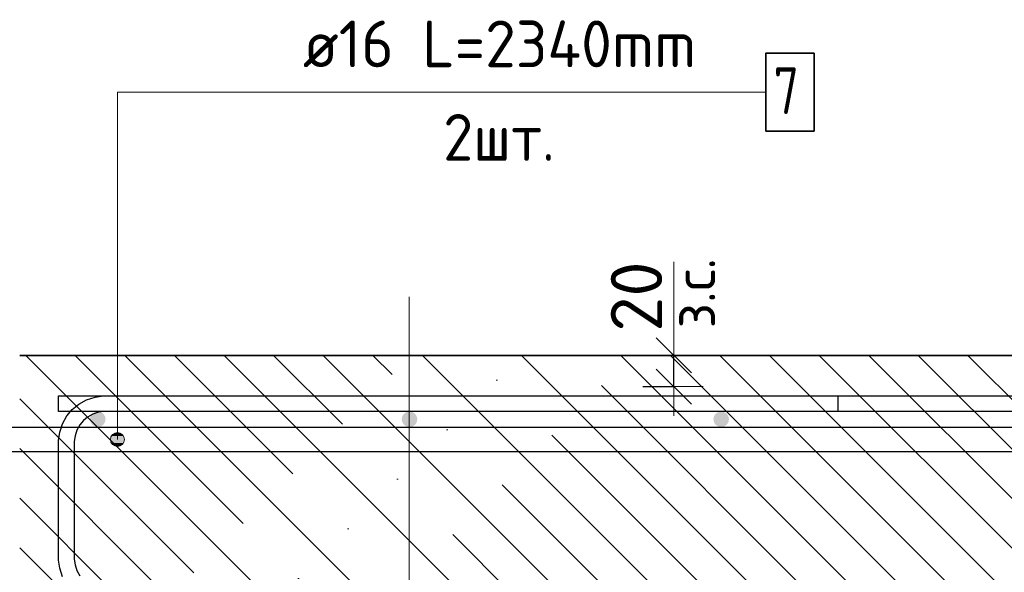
# Model space of a CAD drawing. Header units: metres. Extents: x -38 to 93, y -15 to 21.
# Tile 108 of 152: x 88.563 to 89.195, y -5.37 to -5.015. Entities that reach past the tile are written whole.
import ezdxf

# ---------------------------------------------------------------- set-up
doc = ezdxf.new("R2010")
doc.units = ezdxf.units.M
doc.header["$PDMODE"] = 65
doc.linetypes.add('______11', pattern=[0.5, 0.4, -0.05, 0, -0.05])
doc.linetypes.add('______5', pattern=[1.1, 0.8, -0.1, 0.1, -0.1])
for name, color, linetype, lineweight in [('XR$4$Арм. стержнями верхней зоны', 180, 'Continuous', 35), ('XR$4$Арм.стержн. Арматура края', 96, 'Continuous', 35), ('XR$4$Арм.стержн.горизонт. 1', 180, 'Continuous', 35), ('XR$4$Осевая линия (1)', 7, '______5', 13), ('XR$4$Размерная линия_ общее', 7, 'Continuous', 13), ('XR$6$Арм. стержнями верхней зоны', 180, 'Continuous', 35), ('XR$6$Арм.стержн. Арматура края', 96, 'Continuous', 35), ('XR$6$Арм.стержн.горизонт. 1', 180, 'Continuous', 35), ('XR$6$Осевая линия (1)', 7, '______5', 13), ('XR$6$Размерная линия_ общее', 7, 'Continuous', 13)]:
    doc.layers.add(name, color=color, linetype=linetype, lineweight=lineweight)
doc.styles.add('ISOCPEUR', font='txt')
doc.dimstyles.new('DIMSTYLE_17', dxfattribs={"dimtxt": 0.033, "dimasz": 0.0375, "dimexe": 0, "dimexo": 0, "dimgap": 0.0165, "dimtad": 2, "dimdec": 0, "dimlfac": 1000, "dimrnd": 1, "dimzin": 12, "dimdsep": 46, "dimtxsty": 'ISOCPEUR', "dimblk1": 'ALL_ML_STRICH', "dimblk2": 'ALL_ML_STRICH', "dimsah": 1, "dimcen": 0, "dimclrd": 7, "dimclre": 256, "dimclrt": 7, "dimadec": 0, "dimazin": 0, "dimtfac": 1, "dimtdec": 0, "dimtix": 1, "dimtmove": 2, "dimatfit": 3, "dimfxl": 0, "dimtvp": 1.2, "dimtzin": 0, "dimlwd": 0, "dimlwe": -3, "dimarcsym": 0})
doc.dimstyles.new('DIMSTYLE_18', dxfattribs={"dimtxt": 0.033, "dimasz": 0.0375, "dimexe": 0, "dimexo": 0, "dimgap": 0.0165, "dimtad": 2, "dimdec": 0, "dimlfac": 1000, "dimrnd": 1, "dimzin": 12, "dimdsep": 46, "dimtxsty": 'ISOCPEUR', "dimblk1": 'ALL_ML_STRICH', "dimblk2": 'ALL_ML_STRICH', "dimsah": 1, "dimcen": 0, "dimclrd": 7, "dimclre": 256, "dimclrt": 7, "dimadec": 0, "dimazin": 0, "dimtfac": 1, "dimtdec": 0, "dimtix": 1, "dimtmove": 2, "dimatfit": 3, "dimfxl": 0, "dimtvp": 1.2, "dimtzin": 0, "dimlwd": 0, "dimlwe": -3, "dimarcsym": 0})
pattern_1 = [(135, (0, 0), (-0.031819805, -0.031819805), [0.4, -0.05, 0, -0.05]), (135, (-0.01591, -0.01591), (-0.031819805, -0.031819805), [0.8, -0.1, 0.1, -0.1])]

# ---------------------------------------------------------------- blocks, each defined once
blk = doc.blocks.new('ALL_ML_STRICH')
at = {"color": 0, "linetype": 'ByBlock', "lineweight": -2}
for p, q in [((0, -0.5), (0, 0.5)), ((-0.3, -0.3), (0.3, 0.3)), ((-1, 0), (0.5, 0))]:
    blk.add_line(p, q, dxfattribs=at)
blk = doc.blocks.new('*D88')
at = {"layer": 'DEFPOINTS', "color": 7, "linetype": 'Continuous', "lineweight": 13, "transparency": 33554687}
for p in [(88.94284, -5.23081), (88.94284, -5.25081), (88.98283, -5.25081)]:
    blk.add_point(p, dxfattribs=at)
at = {"layer": 'XR$4$Размерная линия_ общее', "color": 253, "linetype": 'Continuous', "lineweight": -2, "true_color": 0xa0a0a0, "transparency": 33554687}
for p, q in [((88.96284, -5.23081), (88.98283, -5.23081)), ((88.96284, -5.25081), (88.98283, -5.25081))]:
    blk.add_line(p, q, dxfattribs=at)
at = {"layer": 'XR$4$Размерная линия_ общее', "color": 7, "linetype": 'Continuous', "lineweight": -2, "transparency": 33554687}
blk.add_line((88.98283, -5.25081), (88.98283, -5.23081), dxfattribs=at)
at = {"layer": 'XR$4$Размерная линия_ общее', "color": 7, "linetype": 'Continuous', "lineweight": 13, "transparency": 33554687, "xscale": 0.0375, "yscale": 0.0375, "zscale": 0.0375}
for p, rotation in [((88.98283, -5.23081), 90), ((88.98283, -5.25081), 270)]:
    blk.add_blockref('ALL_ML_STRICH', p, dxfattribs=dict(at, rotation=rotation))
at = {"layer": 'XR$4$Размерная линия_ общее', "color": 7, "linetype": 'Continuous', "lineweight": 13, "transparency": 33554687, "insert": (88.98236, -5.21345), "char_height": 0.027, "width": 0.00135, "attachment_point": 1, "rotation": 90, "line_spacing_factor": 0.60241, "style": 'ISOCPEUR'}
blk.add_mtext('з.с.', dxfattribs=at)
at = {"layer": 'XR$4$Размерная линия_ общее', "color": 7, "linetype": 'Continuous', "lineweight": 13, "transparency": 33554687, "insert": (88.95883, -5.19308), "char_height": 0.033, "width": 0.066, "attachment_point": 5, "rotation": 90, "style": 'ISOCPEUR'}
blk.add_mtext('\\A1;{20}', dxfattribs=at)
blk = doc.blocks.new('*D676')
at = {"layer": 'DEFPOINTS', "color": 7, "linetype": 'Continuous', "lineweight": 13, "transparency": 33554687}
for p in [(88.94284, -5.23081), (88.94284, -5.25081), (88.98283, -5.25081)]:
    blk.add_point(p, dxfattribs=at)
at = {"layer": 'XR$6$Размерная линия_ общее', "color": 253, "linetype": 'Continuous', "lineweight": -2, "true_color": 0xa0a0a0, "transparency": 33554687}
for p, q in [((88.96284, -5.23081), (88.98283, -5.23081)), ((88.96284, -5.25081), (88.98283, -5.25081))]:
    blk.add_line(p, q, dxfattribs=at)
at = {"layer": 'XR$6$Размерная линия_ общее', "color": 7, "linetype": 'Continuous', "lineweight": -2, "transparency": 33554687}
blk.add_line((88.98283, -5.25081), (88.98283, -5.23081), dxfattribs=at)
at = {"layer": 'XR$6$Размерная линия_ общее', "color": 7, "linetype": 'Continuous', "lineweight": 13, "transparency": 33554687, "xscale": 0.0375, "yscale": 0.0375, "zscale": 0.0375}
for p, rotation in [((88.98283, -5.23081), 90), ((88.98283, -5.25081), 270)]:
    blk.add_blockref('ALL_ML_STRICH', p, dxfattribs=dict(at, rotation=rotation))
at = {"layer": 'XR$6$Размерная линия_ общее', "color": 7, "linetype": 'Continuous', "lineweight": 13, "transparency": 33554687, "insert": (88.98236, -5.21345), "char_height": 0.027, "width": 0.00135, "attachment_point": 1, "rotation": 90, "line_spacing_factor": 0.60241, "style": 'ISOCPEUR'}
blk.add_mtext('з.с.', dxfattribs=at)
at = {"layer": 'XR$6$Размерная линия_ общее', "color": 7, "linetype": 'Continuous', "lineweight": 13, "transparency": 33554687, "insert": (88.95883, -5.19308), "char_height": 0.033, "width": 0.066, "attachment_point": 5, "rotation": 90, "style": 'ISOCPEUR'}
blk.add_mtext('\\A1;{20}', dxfattribs=at)

msp = doc.modelspace()

# ---------------------------------------------------------------- hatches: boundary and pattern name
at = {"linetype": 'Continuous', "lineweight": 13, "transparency": 33554687}
h = msp.add_hatch(dxfattribs=at)
h.set_pattern_fill('__________540', scale=0.015, style=0, pattern_type=2)
h.set_pattern_definition(pattern_1)
h.paths.add_polyline_path([(88.56308, -5.23081), (88.56308, -5.43081), (89.68134, -5.43081), (89.68134, -5.23081)], flags=0)
h = msp.add_hatch(dxfattribs=at)
h.set_pattern_fill('__________540', scale=0.015, style=0, pattern_type=2)
h.set_pattern_definition(pattern_1)
h.paths.add_polyline_path([(88.56308, -5.23081), (88.56308, -5.43081), (89.68134, -5.43081), (89.68134, -5.23081)], flags=0)
at = {"layer": 'XR$4$Арм. стержнями верхней зоны', "linetype": 'Continuous', "lineweight": 50, "transparency": 33554687}
for points in [[(88.6182, -5.27181), (88.61782, -5.2699), (88.61674, -5.26827), (88.61512, -5.26719), (88.6132, -5.26681), (88.61129, -5.26719), (88.60967, -5.26827), (88.60858, -5.2699), (88.6082, -5.27181), (88.60858, -5.27372), (88.60967, -5.27535), (88.61129, -5.27643), (88.6132, -5.27681), (88.61512, -5.27643), (88.61674, -5.27535), (88.61782, -5.27372)], [(88.8182, -5.27181), (88.81782, -5.2699), (88.81674, -5.26827), (88.81512, -5.26719), (88.8132, -5.26681), (88.81129, -5.26719), (88.80967, -5.26827), (88.80858, -5.2699), (88.8082, -5.27181), (88.80858, -5.27372), (88.80967, -5.27535), (88.81129, -5.27643), (88.8132, -5.27681), (88.81512, -5.27643), (88.81674, -5.27535), (88.81782, -5.27372)], [(89.0182, -5.27181), (89.01782, -5.2699), (89.01674, -5.26827), (89.01512, -5.26719), (89.0132, -5.26681), (89.01129, -5.26719), (89.00967, -5.26827), (89.00858, -5.2699), (89.0082, -5.27181), (89.00858, -5.27372), (89.00967, -5.27535), (89.01129, -5.27643), (89.0132, -5.27681), (89.01512, -5.27643), (89.01674, -5.27535), (89.01782, -5.27372)]]:
    msp.add_hatch(color=4, dxfattribs=at).paths.add_polyline_path(points)
at = {"layer": 'XR$4$Арм.стержн.горизонт. 1', "linetype": 'Continuous', "lineweight": 13, "transparency": 33554687}
for points in [[(88.62805, -5.28094), (88.62355, -5.28094), (88.62193, -5.28256)], [(88.62805, -5.28094), (88.62193, -5.28256), (88.62967, -5.28256)], [(88.62805, -5.28094), (88.62355, -5.28094), (88.62193, -5.28256)], [(88.62805, -5.28094), (88.62193, -5.28256), (88.62967, -5.28256)], [(88.62355, -5.28094), (88.62805, -5.28094), (88.6258, -5.28031)], [(88.62355, -5.28094), (88.62805, -5.28094), (88.6258, -5.28031)], [(88.62967, -5.28256), (88.62193, -5.28256), (88.6213, -5.28481)], [(88.62967, -5.28256), (88.6213, -5.28481), (88.6303, -5.28481)], [(88.62967, -5.28256), (88.62193, -5.28256), (88.6213, -5.28481)], [(88.62967, -5.28256), (88.6213, -5.28481), (88.6303, -5.28481)], [(88.6303, -5.28481), (88.6213, -5.28481), (88.62193, -5.28706)], [(88.6303, -5.28481), (88.6213, -5.28481), (88.62193, -5.28706)], [(88.6303, -5.28481), (88.62193, -5.28706), (88.62967, -5.28706)], [(88.6303, -5.28481), (88.62193, -5.28706), (88.62967, -5.28706)], [(88.62967, -5.28706), (88.62193, -5.28706), (88.62355, -5.28868)], [(88.62967, -5.28706), (88.62193, -5.28706), (88.62355, -5.28868)], [(88.62967, -5.28706), (88.62355, -5.28868), (88.62805, -5.28868)], [(88.62967, -5.28706), (88.62355, -5.28868), (88.62805, -5.28868)], [(88.62805, -5.28868), (88.62355, -5.28868), (88.6258, -5.28931)], [(88.62805, -5.28868), (88.62355, -5.28868), (88.6258, -5.28931)]]:
    msp.add_hatch(color=7, dxfattribs=at).paths.add_polyline_path(points)
at = {"layer": 'XR$6$Арм. стержнями верхней зоны', "linetype": 'Continuous', "lineweight": 50, "transparency": 33554687}
for points in [[(88.6182, -5.27181), (88.61782, -5.2699), (88.61674, -5.26827), (88.61512, -5.26719), (88.6132, -5.26681), (88.61129, -5.26719), (88.60967, -5.26827), (88.60858, -5.2699), (88.6082, -5.27181), (88.60858, -5.27372), (88.60967, -5.27535), (88.61129, -5.27643), (88.6132, -5.27681), (88.61512, -5.27643), (88.61674, -5.27535), (88.61782, -5.27372)], [(88.8182, -5.27181), (88.81782, -5.2699), (88.81674, -5.26827), (88.81512, -5.26719), (88.8132, -5.26681), (88.81129, -5.26719), (88.80967, -5.26827), (88.80858, -5.2699), (88.8082, -5.27181), (88.80858, -5.27372), (88.80967, -5.27535), (88.81129, -5.27643), (88.8132, -5.27681), (88.81512, -5.27643), (88.81674, -5.27535), (88.81782, -5.27372)], [(89.0182, -5.27181), (89.01782, -5.2699), (89.01674, -5.26827), (89.01512, -5.26719), (89.0132, -5.26681), (89.01129, -5.26719), (89.00967, -5.26827), (89.00858, -5.2699), (89.0082, -5.27181), (89.00858, -5.27372), (89.00967, -5.27535), (89.01129, -5.27643), (89.0132, -5.27681), (89.01512, -5.27643), (89.01674, -5.27535), (89.01782, -5.27372)]]:
    msp.add_hatch(color=4, dxfattribs=at).paths.add_polyline_path(points)
at = {"layer": 'XR$6$Арм.стержн.горизонт. 1', "linetype": 'Continuous', "lineweight": 13, "transparency": 33554687}
for points in [[(88.62805, -5.28094), (88.62355, -5.28094), (88.62193, -5.28256)], [(88.62805, -5.28094), (88.62193, -5.28256), (88.62967, -5.28256)], [(88.62805, -5.28094), (88.62355, -5.28094), (88.62193, -5.28256)], [(88.62805, -5.28094), (88.62193, -5.28256), (88.62967, -5.28256)], [(88.62355, -5.28094), (88.62805, -5.28094), (88.6258, -5.28031)], [(88.62355, -5.28094), (88.62805, -5.28094), (88.6258, -5.28031)], [(88.62967, -5.28256), (88.62193, -5.28256), (88.6213, -5.28481)], [(88.62967, -5.28256), (88.6213, -5.28481), (88.6303, -5.28481)], [(88.62967, -5.28256), (88.62193, -5.28256), (88.6213, -5.28481)], [(88.62967, -5.28256), (88.6213, -5.28481), (88.6303, -5.28481)], [(88.6303, -5.28481), (88.6213, -5.28481), (88.62193, -5.28706)], [(88.6303, -5.28481), (88.6213, -5.28481), (88.62193, -5.28706)], [(88.6303, -5.28481), (88.62193, -5.28706), (88.62967, -5.28706)], [(88.6303, -5.28481), (88.62193, -5.28706), (88.62967, -5.28706)], [(88.62967, -5.28706), (88.62193, -5.28706), (88.62355, -5.28868)], [(88.62967, -5.28706), (88.62193, -5.28706), (88.62355, -5.28868)], [(88.62967, -5.28706), (88.62355, -5.28868), (88.62805, -5.28868)], [(88.62967, -5.28706), (88.62355, -5.28868), (88.62805, -5.28868)], [(88.62805, -5.28868), (88.62355, -5.28868), (88.6258, -5.28931)], [(88.62805, -5.28868), (88.62355, -5.28868), (88.6258, -5.28931)]]:
    msp.add_hatch(color=7, dxfattribs=at).paths.add_polyline_path(points)

# ---------------------------------------------------------------- linework, layer by layer
at = {"color": 7, "linetype": 'Continuous', "lineweight": 13, "transparency": 33554687}
msp.add_line((88.98283, -5.23081), (88.98283, -5.17081), dxfattribs=at)
msp.add_line((88.98283, -5.23081), (88.98283, -5.17081), dxfattribs=at)
at = {"color": 7, "linetype": 'Continuous', "lineweight": 35, "transparency": 33554687}
msp.add_line((89.68134, -5.23081), (88.56308, -5.23081), dxfattribs=at)
msp.add_line((89.68134, -5.23081), (88.56308, -5.23081), dxfattribs=at)
at = {"layer": 'XR$4$Арм. стержнями верхней зоны', "color": 4, "linetype": 'Continuous', "lineweight": 25, "transparency": 33554687}
msp.add_lwpolyline([(88.58808, -5.25681), (89.68634, -5.25681), (89.68634, -5.26681), (88.58808, -5.26681), (88.58808, -5.25681)], dxfattribs=at)
msp.add_lwpolyline([(88.58808, -5.25681), (89.68634, -5.25681), (89.68634, -5.26681), (88.58808, -5.26681), (88.58808, -5.25681)], dxfattribs=at)
at = {"layer": 'XR$4$Арм.стержн. Арматура края', "color": 4, "linetype": 'Continuous', "lineweight": 25, "transparency": 33554687}
msp.add_lwpolyline([(88.5906, -5.3729), (88.58881, -5.36746), (88.58808, -5.36225), (88.58808, -5.28537), (88.58881, -5.28016), (88.5906, -5.27472), (88.59341, -5.26971), (88.59685, -5.26558), (88.60098, -5.26213), (88.60599, -5.25933), (88.61143, -5.25754), (88.61665, -5.25681), (89.08808, -5.25681), (89.08808, -5.26681), (88.61734, -5.26681), (88.6137, -5.26732), (88.61004, -5.26852), (88.60668, -5.2704), (88.60395, -5.27268), (88.60168, -5.27541), (88.5998, -5.27876), (88.59859, -5.28243), (88.59808, -5.28607), (88.59808, -5.36155), (88.59859, -5.36519), (88.5998, -5.36885), (88.60168, -5.37221)], dxfattribs=at)
msp.add_lwpolyline([(88.5906, -5.3729), (88.58881, -5.36746), (88.58808, -5.36225), (88.58808, -5.28537), (88.58881, -5.28016), (88.5906, -5.27472), (88.59341, -5.26971), (88.59685, -5.26558), (88.60098, -5.26213), (88.60599, -5.25933), (88.61143, -5.25754), (88.61665, -5.25681), (89.08808, -5.25681), (89.08808, -5.26681), (88.61734, -5.26681), (88.6137, -5.26732), (88.61004, -5.26852), (88.60668, -5.2704), (88.60395, -5.27268), (88.60168, -5.27541), (88.5998, -5.27876), (88.59859, -5.28243), (88.59808, -5.28607), (88.59808, -5.36155), (88.59859, -5.36519), (88.5998, -5.36885), (88.60168, -5.37221)], dxfattribs=at)
at = {"layer": 'XR$4$Арм.стержн.горизонт. 1', "color": 7, "linetype": 'Continuous', "lineweight": 13, "transparency": 33554687}
for p, q in [((88.6258, -5.06189), (89.0418, -5.06189)), ((88.6258, -5.06189), (88.6258, -5.28481)), ((88.6258, -5.06189), (88.6258, -5.28481)), ((88.6258, -5.28031), (88.6258, -5.28031)), ((88.6258, -5.28031), (88.6258, -5.28031)), ((88.6213, -5.28481), (88.6213, -5.28481)), ((88.6213, -5.28481), (88.6213, -5.28481)), ((88.6303, -5.28481), (88.6303, -5.28481)), ((88.6303, -5.28481), (88.6303, -5.28481)), ((88.6258, -5.28931), (88.6258, -5.28931)), ((88.6258, -5.28931), (88.6258, -5.28931))]:
    msp.add_line(p, q, dxfattribs=at)
at = {"layer": 'XR$4$Арм.стержн.горизонт. 1', "color": 7, "linetype": 'Continuous', "lineweight": 35, "transparency": 33554687}
msp.add_lwpolyline([(89.0418, -5.08689), (89.0728, -5.08689), (89.0728, -5.03689), (89.0418, -5.03689), (89.0418, -5.08689)], dxfattribs=at)
at = {"layer": 'XR$4$Арм.стержн.горизонт. 1', "color": 7, "linetype": 'Continuous', "lineweight": 25, "transparency": 33554687}
msp.add_lwpolyline([(89.60308, -5.29281), (87.26308, -5.29281), (87.26308, -5.27681), (89.60308, -5.27681), (89.60308, -5.29281)], dxfattribs=at)
msp.add_lwpolyline([(89.60308, -5.29281), (87.26308, -5.29281), (87.26308, -5.27681), (89.60308, -5.27681), (89.60308, -5.29281)], dxfattribs=at)
at = {"layer": 'XR$4$Арм.стержн.горизонт. 1', "color": 7, "linetype": 'Continuous', "lineweight": 13, "transparency": 33554687}
msp.add_circle((88.6258, -5.28481), 0.0045, dxfattribs=at)
msp.add_circle((88.6258, -5.28481), 0.0045, dxfattribs=at)
at = {"layer": 'XR$4$Осевая линия (1)', "color": 253, "linetype": '______11', "lineweight": 13, "true_color": 0xa0a0a0, "transparency": 33554687}
msp.add_line((88.81308, -5.19315), (88.81308, -5.69021), dxfattribs=at)
at = {"layer": 'XR$6$Арм. стержнями верхней зоны', "color": 4, "linetype": 'Continuous', "lineweight": 25, "transparency": 33554687}
msp.add_lwpolyline([(88.58808, -5.25681), (89.68634, -5.25681), (89.68634, -5.26681), (88.58808, -5.26681), (88.58808, -5.25681)], dxfattribs=at)
msp.add_lwpolyline([(88.58808, -5.25681), (89.68634, -5.25681), (89.68634, -5.26681), (88.58808, -5.26681), (88.58808, -5.25681)], dxfattribs=at)
at = {"layer": 'XR$6$Арм.стержн. Арматура края', "color": 4, "linetype": 'Continuous', "lineweight": 25, "transparency": 33554687}
msp.add_lwpolyline([(88.5906, -5.3729), (88.58881, -5.36746), (88.58808, -5.36225), (88.58808, -5.28537), (88.58881, -5.28016), (88.5906, -5.27472), (88.59341, -5.26971), (88.59685, -5.26558), (88.60098, -5.26213), (88.60599, -5.25933), (88.61143, -5.25754), (88.61665, -5.25681), (89.08808, -5.25681), (89.08808, -5.26681), (88.61734, -5.26681), (88.6137, -5.26732), (88.61004, -5.26852), (88.60668, -5.2704), (88.60395, -5.27268), (88.60168, -5.27541), (88.5998, -5.27876), (88.59859, -5.28243), (88.59808, -5.28607), (88.59808, -5.36155), (88.59859, -5.36519), (88.5998, -5.36885), (88.60168, -5.37221)], dxfattribs=at)
msp.add_lwpolyline([(88.5906, -5.3729), (88.58881, -5.36746), (88.58808, -5.36225), (88.58808, -5.28537), (88.58881, -5.28016), (88.5906, -5.27472), (88.59341, -5.26971), (88.59685, -5.26558), (88.60098, -5.26213), (88.60599, -5.25933), (88.61143, -5.25754), (88.61665, -5.25681), (89.08808, -5.25681), (89.08808, -5.26681), (88.61734, -5.26681), (88.6137, -5.26732), (88.61004, -5.26852), (88.60668, -5.2704), (88.60395, -5.27268), (88.60168, -5.27541), (88.5998, -5.27876), (88.59859, -5.28243), (88.59808, -5.28607), (88.59808, -5.36155), (88.59859, -5.36519), (88.5998, -5.36885), (88.60168, -5.37221)], dxfattribs=at)
at = {"layer": 'XR$6$Арм.стержн.горизонт. 1', "color": 7, "linetype": 'Continuous', "lineweight": 13, "transparency": 33554687}
for p, q in [((88.6258, -5.06189), (89.0418, -5.06189)), ((88.6258, -5.06189), (88.6258, -5.28481)), ((88.6258, -5.06189), (88.6258, -5.28481)), ((88.6258, -5.28031), (88.6258, -5.28031)), ((88.6258, -5.28031), (88.6258, -5.28031)), ((88.6213, -5.28481), (88.6213, -5.28481)), ((88.6213, -5.28481), (88.6213, -5.28481)), ((88.6303, -5.28481), (88.6303, -5.28481)), ((88.6303, -5.28481), (88.6303, -5.28481)), ((88.6258, -5.28931), (88.6258, -5.28931)), ((88.6258, -5.28931), (88.6258, -5.28931))]:
    msp.add_line(p, q, dxfattribs=at)
at = {"layer": 'XR$6$Арм.стержн.горизонт. 1', "color": 7, "linetype": 'Continuous', "lineweight": 35, "transparency": 33554687}
msp.add_lwpolyline([(89.0418, -5.08689), (89.0728, -5.08689), (89.0728, -5.03689), (89.0418, -5.03689), (89.0418, -5.08689)], dxfattribs=at)
at = {"layer": 'XR$6$Арм.стержн.горизонт. 1', "color": 7, "linetype": 'Continuous', "lineweight": 25, "transparency": 33554687}
msp.add_lwpolyline([(89.60308, -5.29281), (87.26308, -5.29281), (87.26308, -5.27681), (89.60308, -5.27681), (89.60308, -5.29281)], dxfattribs=at)
msp.add_lwpolyline([(89.60308, -5.29281), (87.26308, -5.29281), (87.26308, -5.27681), (89.60308, -5.27681), (89.60308, -5.29281)], dxfattribs=at)
at = {"layer": 'XR$6$Арм.стержн.горизонт. 1', "color": 7, "linetype": 'Continuous', "lineweight": 13, "transparency": 33554687}
msp.add_circle((88.6258, -5.28481), 0.0045, dxfattribs=at)
msp.add_circle((88.6258, -5.28481), 0.0045, dxfattribs=at)
at = {"layer": 'XR$6$Осевая линия (1)', "color": 253, "linetype": '______11', "lineweight": 13, "true_color": 0xa0a0a0, "transparency": 33554687}
msp.add_line((88.81308, -5.23081), (88.81308, -5.65396), dxfattribs=at)

# ---------------------------------------------------------------- texts
at = {"layer": 'XR$4$Арм.стержн.горизонт. 1', "color": 7, "linetype": 'Continuous', "lineweight": 25, "transparency": 33554687, "char_height": 0.03, "attachment_point": 7, "style": 'ISOCPEUR'}
for s, insert, width in [('\\W0.96;ø16 L=2340mm ', (88.7448, -5.04589), 0.2962649), ('\\W0.78;7', (89.0468, -5.07589), 0.0326407), ('\\W0.94;2шт. ', (88.8348, -5.10589), 0.1161286)]:
    msp.add_mtext(s, dxfattribs=dict(at, insert=insert, width=width))
at = {"layer": 'XR$6$Арм.стержн.горизонт. 1', "color": 7, "linetype": 'Continuous', "lineweight": 25, "transparency": 33554687, "char_height": 0.03, "attachment_point": 7, "style": 'ISOCPEUR'}
for s, insert, width in [('\\W0.96;ø16 L=2340mm ', (88.7448, -5.04589), 0.2962649), ('\\W0.78;7', (89.0468, -5.07589), 0.0326407), ('\\W0.94;2шт. ', (88.8348, -5.10589), 0.1161286)]:
    msp.add_mtext(s, dxfattribs=dict(at, insert=insert, width=width))

# ---------------------------------------------------------------- dimensions: what is measured, and where the dimension line sits
at = {"layer": 'XR$4$Размерная линия_ общее', "color": 7, "linetype": 'Continuous', "lineweight": 13, "transparency": 33554687}
dim = msp.add_linear_dim(base=(88.98283, -5.23081), p1=(88.96284, -5.25081), p2=(88.96284, -5.23081), angle=90, text='<>\\Xз.с.', dimstyle='DIMSTYLE_17', override={"dimpost": '<>', "dimclrd": 7, "dimclre": 253, "dimclrt": 7, "dimlwd": 0, "dimlwe": 65533}, dxfattribs=at)
dim.commit()
dim.dimension.update_dxf_attribs({"geometry": '*D88', "text_midpoint": (88.95883, -5.19308), "dimtype": 160})
at = {"layer": 'XR$6$Размерная линия_ общее', "color": 7, "linetype": 'Continuous', "lineweight": 13, "transparency": 33554687}
dim = msp.add_linear_dim(base=(88.98283, -5.23081), p1=(88.96284, -5.25081), p2=(88.96284, -5.23081), angle=90, text='<>\\Xз.с.', dimstyle='DIMSTYLE_18', override={"dimpost": '<>', "dimclrd": 7, "dimclre": 253, "dimclrt": 7, "dimlwd": 0, "dimlwe": 65533}, dxfattribs=at)
dim.commit()
dim.dimension.update_dxf_attribs({"geometry": '*D676', "text_midpoint": (88.95883, -5.19308), "dimtype": 160})

doc.saveas('drawing.dxf')
